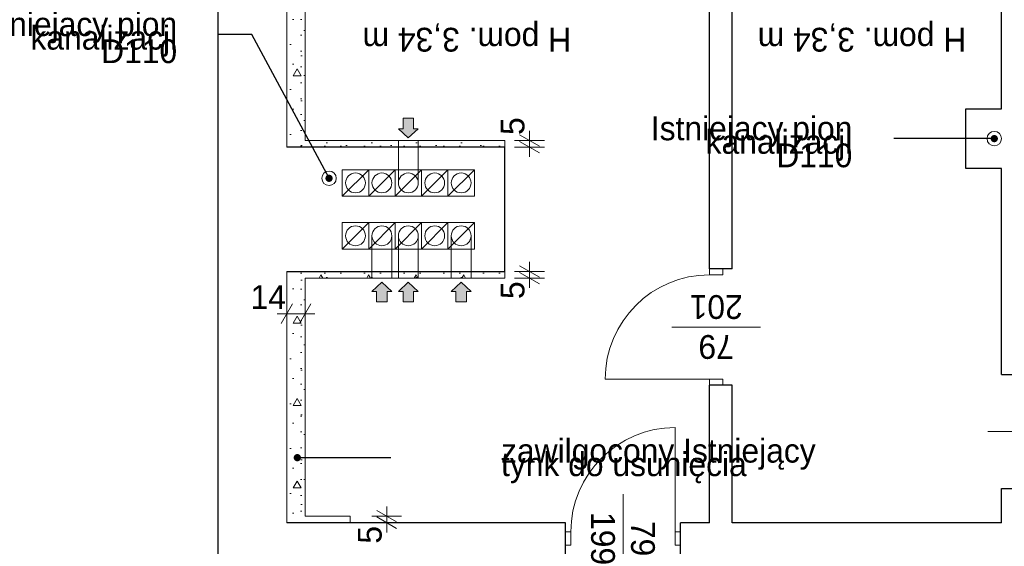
# Model space of a CAD drawing. Extents: x -145259 to -66341, y -2316 to 227384.
# Tile 72 of 143: x -128610 to -121158, y 134555 to 138538. Entities that reach past the tile are written whole.
import ezdxf

# ---------------------------------------------------------------- set-up
doc = ezdxf.new("R2010")
doc.units = 0
doc.header["$MEASUREMENT"] = 0
doc.layers.add('Arch ocieplenie', color=7, linetype='Continuous')
doc.layers.add('Arch wymiary', color=7, linetype='Continuous')
for name, color, linetype, lineweight in [('Arch ocieplenie_Nr_Pióra__21', 7, 'Continuous', 13), ('Arch wymiary_Nr_Pióra__21', 7, 'Continuous', 13), ('Arch wymiary_Nr_Pióra__5', 7, 'Continuous', 13), ('Inwent kominy_Nr_Pióra__21', 7, 'Continuous', 13), ('INWENT OPISY_Nr_Pióra__21', 7, 'Continuous', 13), ('INWENT. DRZWI_Nr_Pióra__21', 7, 'Continuous', 13), ('INWENT.ŚCIANY_Nr_Pióra__1', 7, 'Continuous', 25), ('INWENT.ŚCIANY_Nr_Pióra__20', 1, 'Continuous', 20)]:
    doc.layers.add(name, color=color, linetype=linetype, lineweight=lineweight)
doc.layers.add('Arch opisy_Nr_Pióra__3', color=7, linetype='Continuous', lineweight=20, true_color=0xff6600)
doc.layers.add('INWENT kanalizacja_Nr_Pióra__118', color=7, linetype='Continuous', lineweight=13, true_color=0x573938)
doc.styles.add('GENERATED_STYLE_1', font='txt')
doc.styles.add('GENERATED_STYLE_4', font='txt')
doc.styles.add('GENERATED_STYLE_6', font='txt')
doc.styles.add('GENERATED_STYLE_7', font='txt')
doc.dimstyles.new('GENERATED_STYLE__1', dxfattribs={"dimtxt": 179.999995, "dimasz": 114, "dimexe": 0.18, "dimexo": 0, "dimgap": 0.09, "dimtad": 1, "dimdec": 0, "dimlfac": 0.1, "dimzin": 0, "dimdsep": 46, "dimtxsty": 'GENERATED_STYLE_1', "dimblk": 'ARROWHEAD_2', "dimblk1": 'ARROWHEAD_2', "dimblk2": 'ARROWHEAD_2', "dimcen": 0.09, "dimclrd": 7, "dimclre": 7, "dimclrt": 7, "dimazin": 0, "dimtfac": 1, "dimtdec": 4, "dimtmove": 0, "dimatfit": 3, "dimfxl": 0, "dimtolj": 1, "dimtzin": 0, "dimarcsym": 0})
doc.dimstyles.new('GENERATED_STYLE__2', dxfattribs={"dimtxt": 179.999995, "dimasz": 114, "dimexe": 0.18, "dimexo": 0, "dimgap": 0.09, "dimtad": 1, "dimtih": 1, "dimtoh": 1, "dimdec": 0, "dimlfac": 0.1, "dimzin": 0, "dimdsep": 46, "dimtxsty": 'GENERATED_STYLE_1', "dimblk": 'ARROWHEAD_2', "dimblk1": 'ARROWHEAD_2', "dimblk2": 'ARROWHEAD_2', "dimcen": 0.09, "dimclrd": 7, "dimclre": 7, "dimclrt": 7, "dimazin": 0, "dimtfac": 1, "dimtdec": 4, "dimtmove": 0, "dimatfit": 3, "dimfxl": 0, "dimtolj": 1, "dimtzin": 0, "dimarcsym": 0})
doc.dimstyles.new('GENERATED_STYLE__4', dxfattribs={"dimtxt": 179.999995, "dimasz": 114, "dimexe": 0.18, "dimexo": 0, "dimgap": 0.09, "dimtad": 1, "dimdec": 0, "dimlfac": 0.1, "dimzin": 0, "dimdsep": 46, "dimtxsty": 'GENERATED_STYLE_1', "dimblk": 'ARROWHEAD_2', "dimblk1": 'ARROWHEAD_2', "dimblk2": 'ARROWHEAD_2', "dimcen": 0.09, "dimclrd": 7, "dimclre": 7, "dimclrt": 7, "dimazin": 0, "dimtfac": 1, "dimtdec": 4, "dimtmove": 2, "dimatfit": 3, "dimfxl": 0, "dimtolj": 1, "dimtzin": 0, "dimarcsym": 0})
doc.dimstyles.new('GENERATED_STYLE__9', dxfattribs={"dimtxt": 0.18, "dimasz": 109.44, "dimexe": 0.18, "dimexo": 0.0625, "dimgap": 0.09, "dimtad": 0, "dimtih": 1, "dimtoh": 1, "dimdec": 4, "dimzin": 0, "dimdsep": 46, "dimcen": 0.09, "dimadec": 0, "dimazin": 0, "dimtfac": 1, "dimtdec": 4, "dimtmove": 0, "dimatfit": 3, "dimldrblk": 'ARROWHEAD_11', "dimfxl": 0, "dimtolj": 1, "dimtzin": 0, "dimarcsym": 0})
pattern_1 = [(0, (0, 0), (0, 623.5383), [60, -300]), (0, (180, 311.8), (0, 623.5383), [60, -300]), (60, (0, 0), (-540, 311.7692), [60, -300]), (60, (360, 0), (-540, 311.7692), [60, -300]), (120, (60, 0), (540, 311.7692), [60, -300]), (120, (420, 0), (540, 311.7692), [60, -300]), (0, (0, 60), (0, 120.000005), [0, -120.000005, 0, -180.00001]), (45, (60, 60), (-84.85282, 84.85282), [0, -90, 0, -150.000006])]

# ---------------------------------------------------------------- blocks, each defined once
blk = doc.blocks.new('Ściana_566', base_point=(-126588.7, 137573.6))
at = {"layer": 'Arch ocieplenie_Nr_Pióra__21', "linetype": 'Continuous'}
h = blk.add_hatch(dxfattribs=at)
h.set_pattern_fill('Structural_Concrete', color=256, style=0, pattern_type=2)
h.set_pattern_definition(pattern_1)
h.paths.add_polyline_path([(-126588.7, 137573.6), (-124938.7, 137573.6), (-124938.7, 137623.6), (-126448.7, 137623.6)], flags=0)
for p, q in [((-126588.7, 137573.6), (-124938.7, 137573.6)), ((-124938.7, 137623.6), (-126448.7, 137623.6)), ((-124938.7, 137573.6), (-124938.7, 137623.6))]:
    blk.add_line(p, q, dxfattribs=at)
blk = doc.blocks.new('Ściana_567', base_point=(-126588.7, 136633.6))
at = {"layer": 'Arch ocieplenie_Nr_Pióra__21', "linetype": 'Continuous'}
h = blk.add_hatch(dxfattribs=at)
h.set_pattern_fill('Structural_Concrete', color=256, style=0, pattern_type=2)
h.set_pattern_definition(pattern_1)
h.paths.add_polyline_path([(-126448.7, 136583.6), (-124938.7, 136583.6), (-124938.7, 136633.6), (-126588.7, 136633.6)], flags=0)
for p, q in [((-124938.7, 136633.6), (-126588.7, 136633.6)), ((-124938.7, 136583.6), (-124938.7, 136633.6)), ((-126448.7, 136583.6), (-124938.7, 136583.6))]:
    blk.add_line(p, q, dxfattribs=at)
blk = doc.blocks.new('Ściana_569', base_point=(-126588.7, 134733.6))
at = {"layer": 'Arch ocieplenie_Nr_Pióra__21', "linetype": 'Continuous'}
h = blk.add_hatch(dxfattribs=at)
h.set_pattern_fill('Structural_Concrete', color=256, style=0, pattern_type=2)
h.set_pattern_definition(pattern_1)
h.paths.add_polyline_path([(-126588.7, 134733.6), (-126108.7, 134733.6), (-126108.7, 134783.6), (-126448.7, 134783.6)], flags=0)
for p, q in [((-126108.7, 134783.6), (-126448.7, 134783.6)), ((-126108.7, 134733.6), (-126108.7, 134783.6)), ((-126588.7, 134733.6), (-126108.7, 134733.6))]:
    blk.add_line(p, q, dxfattribs=at)
blk = doc.blocks.new('Ściana_570', base_point=(-126588.7, 141003.6))
at = {"layer": 'Arch ocieplenie_Nr_Pióra__21', "linetype": 'Continuous'}
h = blk.add_hatch(dxfattribs=at)
h.set_pattern_fill('Structural_Concrete', color=256, style=0, pattern_type=2)
h.set_pattern_definition(pattern_1)
h.paths.add_polyline_path([(-126588.7, 141003.6), (-126588.7, 137573.6), (-126448.7, 137623.6), (-126448.7, 140863.6)], flags=0)
for p, q in [((-126588.7, 141003.6), (-126588.7, 137573.6)), ((-126448.7, 137623.6), (-126448.7, 140863.6))]:
    blk.add_line(p, q, dxfattribs=at)
blk = doc.blocks.new('Ściana_571', base_point=(-126588.7, 136633.6))
at = {"layer": 'Arch ocieplenie_Nr_Pióra__21', "linetype": 'Continuous'}
h = blk.add_hatch(dxfattribs=at)
h.set_pattern_fill('Structural_Concrete', color=256, style=0, pattern_type=2)
h.set_pattern_definition(pattern_1)
h.paths.add_polyline_path([(-126588.7, 136633.6), (-126588.7, 134733.6), (-126448.7, 134783.6), (-126448.7, 136583.6)], flags=0)
for p, q in [((-126588.7, 136633.6), (-126588.7, 134733.6)), ((-126448.7, 134783.6), (-126448.7, 136583.6))]:
    blk.add_line(p, q, dxfattribs=at)
blk = doc.blocks.new('*D1547')
at = {"layer": 'Arch wymiary_Nr_Pióra__5', "linetype": 'Continuous'}
for p, q in [((-125907.1, 134826.9), (-125757.1, 134740.3)), ((-125832.1, 134783.6), (-125832.1, 134857)), ((-125719.6, 134783.6), (-125944.6, 134783.6)), ((-125757.1, 134690.3), (-125907.1, 134776.9)), ((-125832.1, 134733.6), (-125832.1, 134783.6)), ((-125719.6, 134733.6), (-125944.6, 134733.6)), ((-125832.1, 134660.3), (-125832.1, 134733.6))]:
    blk.add_line(p, q, dxfattribs=at)
at = {"layer": 'Arch wymiary_Nr_Pióra__21', "insert": (-125868.1, 134575.1), "char_height": 180, "attachment_point": 7, "rotation": 90, "style": 'GENERATED_STYLE_1'}
blk.add_mtext('{5}', dxfattribs=at)
blk = doc.blocks.new('ARROWHEAD_2')
at = {"color": 0, "linetype": 'Continuous', "lineweight": 0}
for p, q in [((-0.378, -0.655), (0.378, 0.655)), ((0, 0), (-1, 0))]:
    blk.add_line(p, q, dxfattribs=at)
blk = doc.blocks.new('*D1548')
at = {"layer": 'Arch wymiary_Nr_Pióra__5', "linetype": 'Continuous'}
for p, q in [((-124826.5, 136676.9), (-124676.5, 136590.3)), ((-124751.5, 136633.6), (-124751.5, 136707)), ((-124639, 136633.6), (-124864, 136633.6)), ((-124676.5, 136540.3), (-124826.5, 136626.9)), ((-124751.5, 136583.6), (-124751.5, 136633.6)), ((-124639, 136583.6), (-124864, 136583.6)), ((-124751.5, 136510.3), (-124751.5, 136583.6))]:
    blk.add_line(p, q, dxfattribs=at)
at = {"layer": 'Arch wymiary_Nr_Pióra__21', "insert": (-124787.5, 136425.1), "char_height": 180, "attachment_point": 7, "rotation": 90, "style": 'GENERATED_STYLE_1'}
blk.add_mtext('{5}', dxfattribs=at)
blk = doc.blocks.new('*D1549')
at = {"layer": 'Arch wymiary_Nr_Pióra__5', "linetype": 'Continuous'}
for p, q in [((-124826.5, 137666.9), (-124676.5, 137580.3)), ((-124751.5, 137623.6), (-124751.5, 137697)), ((-124639, 137623.6), (-124864, 137623.6)), ((-124639, 137573.6), (-124864, 137573.6)), ((-124676.5, 137530.3), (-124826.5, 137616.9)), ((-124751.5, 137573.6), (-124751.5, 137623.6)), ((-124751.5, 137500.3), (-124751.5, 137573.6))]:
    blk.add_line(p, q, dxfattribs=at)
at = {"layer": 'Arch wymiary_Nr_Pióra__21', "insert": (-124787.5, 137666.1), "char_height": 180, "attachment_point": 7, "rotation": 90, "style": 'GENERATED_STYLE_1'}
blk.add_mtext('{5}', dxfattribs=at)
blk = doc.blocks.new('*D1550')
at = {"layer": 'Arch wymiary_Nr_Pióra__5', "linetype": 'Continuous'}
for p, q in [((-126545.4, 136389.2), (-126632, 136239.2)), ((-126588.7, 136201.7), (-126588.7, 136426.7)), ((-126492, 136239.2), (-126405.4, 136389.2)), ((-126448.7, 136201.7), (-126448.7, 136426.7)), ((-126662.1, 136314.2), (-126588.7, 136314.2)), ((-126588.7, 136314.2), (-126448.7, 136314.2)), ((-126448.7, 136314.2), (-126375.4, 136314.2))]:
    blk.add_line(p, q, dxfattribs=at)
at = {"layer": 'Arch wymiary_Nr_Pióra__21', "insert": (-126862.5, 136350.2), "char_height": 180, "attachment_point": 7, "style": 'GENERATED_STYLE_1'}
blk.add_mtext('{14}', dxfattribs=at)
blk = doc.blocks.new('ARROWHEAD_11')
at = {"color": 0, "linetype": 'Continuous', "lineweight": 0}
blk.add_line((0, 0), (-1, 0), dxfattribs=at)
at = {"color": 0, "linetype": 'Continuous', "lineweight": 0, "const_width": 0.25, "flags": 128}
blk.add_lwpolyline([(-0.125, 0, 1), (0.125, 0, 1)], format="xyb", close=True, dxfattribs=at)

msp = doc.modelspace()

# ---------------------------------------------------------------- hatches: boundary and pattern name
at = {"layer": 'Inwent kominy_Nr_Pióra__21', "linetype": 'Continuous'}
for points in [[(-125593.7, 137713.6), (-125628.7, 137713.6), (-125628.7, 137793.6), (-125708.7, 137793.6), (-125708.7, 137713.6), (-125743.7, 137713.6), (-125668.7, 137643.6)], [(-125793.7, 136483.6), (-125828.7, 136483.6), (-125828.7, 136403.6), (-125908.7, 136403.6), (-125908.7, 136483.6), (-125943.7, 136483.6), (-125868.7, 136553.6)], [(-125593.7, 136483.6), (-125628.7, 136483.6), (-125628.7, 136403.6), (-125708.7, 136403.6), (-125708.7, 136483.6), (-125743.7, 136483.6), (-125668.7, 136553.6)], [(-125193.7, 136483.6), (-125228.7, 136483.6), (-125228.7, 136403.6), (-125308.7, 136403.6), (-125308.7, 136483.6), (-125343.7, 136483.6), (-125268.7, 136553.6)]]:
    msp.add_hatch(color=256, dxfattribs=at).paths.add_polyline_path(points, flags=0)

# ---------------------------------------------------------------- linework, layer by layer
at = {"layer": 'INWENT kanalizacja_Nr_Pióra__118', "linetype": 'Continuous'}
for centre in [(-121233.7, 137638.6), (-126268.7, 137338.6)]:
    msp.add_circle(centre, 55, dxfattribs=at)
at = {"layer": 'Inwent kominy_Nr_Pióra__21', "linetype": 'Continuous'}
for p, q in [((-125628.7, 137793.6), (-125708.7, 137793.6)), ((-125708.7, 137793.6), (-125708.7, 137713.6)), ((-125628.7, 137713.6), (-125628.7, 137793.6)), ((-125668.7, 137643.6), (-125743.7, 137713.6)), ((-125708.7, 137713.6), (-125743.7, 137713.6)), ((-125668.7, 137643.6), (-125593.7, 137713.6)), ((-125628.7, 137713.6), (-125593.7, 137713.6)), ((-125743.7, 137303.6), (-125743.7, 137623.6)), ((-125593.7, 137303.6), (-125593.7, 137623.6)), ((-126168.7, 137203.6), (-126168.7, 137403.6)), ((-126168.7, 137403.6), (-125968.7, 137403.6)), ((-126168.7, 137203.6), (-125968.7, 137403.6)), ((-125968.7, 137203.6), (-125968.7, 137403.6)), ((-125968.7, 137403.6), (-125768.7, 137403.6)), ((-125968.7, 137203.6), (-125768.7, 137403.6)), ((-125968.7, 137403.6), (-125968.7, 137203.6)), ((-125768.7, 137403.6), (-125768.7, 137203.6)), ((-125768.7, 137203.6), (-125768.7, 137403.6)), ((-125768.7, 137403.6), (-125568.7, 137403.6)), ((-125768.7, 137203.6), (-125568.7, 137403.6)), ((-125568.7, 137203.6), (-125568.7, 137403.6)), ((-125568.7, 137403.6), (-125368.7, 137403.6)), ((-125568.7, 137203.6), (-125368.7, 137403.6)), ((-125568.7, 137403.6), (-125568.7, 137203.6)), ((-125368.7, 137203.6), (-125368.7, 137403.6)), ((-125368.7, 137403.6), (-125168.7, 137403.6)), ((-125368.7, 137203.6), (-125168.7, 137403.6)), ((-125368.7, 137403.6), (-125368.7, 137203.6)), ((-125168.7, 137403.6), (-125168.7, 137203.6)), ((-125968.7, 137203.6), (-126168.7, 137203.6)), ((-125768.7, 137203.6), (-125968.7, 137203.6)), ((-125568.7, 137203.6), (-125768.7, 137203.6)), ((-125368.7, 137203.6), (-125568.7, 137203.6)), ((-125168.7, 137203.6), (-125368.7, 137203.6)), ((-126168.7, 136803.6), (-126168.7, 137003.6)), ((-126168.7, 137003.6), (-125968.7, 137003.6)), ((-126168.7, 136803.6), (-125968.7, 137003.6)), ((-125968.7, 136803.6), (-125768.7, 137003.6)), ((-125968.7, 136803.6), (-125968.7, 137003.6)), ((-125968.7, 137003.6), (-125768.7, 137003.6)), ((-125968.7, 137003.6), (-125968.7, 136803.6)), ((-125768.7, 136803.6), (-125768.7, 137003.6)), ((-125768.7, 137003.6), (-125568.7, 137003.6)), ((-125768.7, 136803.6), (-125568.7, 137003.6)), ((-125768.7, 137003.6), (-125768.7, 136803.6)), ((-125568.7, 136803.6), (-125568.7, 137003.6)), ((-125568.7, 137003.6), (-125368.7, 137003.6)), ((-125568.7, 136803.6), (-125368.7, 137003.6)), ((-125568.7, 137003.6), (-125568.7, 136803.6)), ((-125368.7, 137003.6), (-125368.7, 136803.6)), ((-125368.7, 136803.6), (-125368.7, 137003.6)), ((-125368.7, 137003.6), (-125168.7, 137003.6)), ((-125368.7, 136803.6), (-125168.7, 137003.6)), ((-125168.7, 137003.6), (-125168.7, 136803.6)), ((-125943.7, 136903.6), (-125943.7, 136583.6)), ((-125793.7, 136903.6), (-125793.7, 136583.6)), ((-125743.7, 136903.6), (-125743.7, 136583.6)), ((-125593.7, 136903.6), (-125593.7, 136583.6)), ((-125343.7, 136903.6), (-125343.7, 136583.6)), ((-125193.7, 136903.6), (-125193.7, 136583.6)), ((-125968.7, 136803.6), (-126168.7, 136803.6)), ((-125768.7, 136803.6), (-125968.7, 136803.6)), ((-125568.7, 136803.6), (-125768.7, 136803.6)), ((-125368.7, 136803.6), (-125568.7, 136803.6)), ((-125168.7, 136803.6), (-125368.7, 136803.6)), ((-125868.7, 136553.6), (-125943.7, 136483.6)), ((-125868.7, 136553.6), (-125793.7, 136483.6)), ((-125668.7, 136553.6), (-125743.7, 136483.6)), ((-125668.7, 136553.6), (-125593.7, 136483.6)), ((-125268.7, 136553.6), (-125343.7, 136483.6)), ((-125268.7, 136553.6), (-125193.7, 136483.6)), ((-125908.7, 136483.6), (-125943.7, 136483.6)), ((-125908.7, 136403.6), (-125908.7, 136483.6)), ((-125828.7, 136483.6), (-125793.7, 136483.6)), ((-125828.7, 136483.6), (-125828.7, 136403.6)), ((-125708.7, 136483.6), (-125743.7, 136483.6)), ((-125708.7, 136403.6), (-125708.7, 136483.6)), ((-125628.7, 136483.6), (-125593.7, 136483.6)), ((-125628.7, 136483.6), (-125628.7, 136403.6)), ((-125308.7, 136483.6), (-125343.7, 136483.6)), ((-125308.7, 136403.6), (-125308.7, 136483.6)), ((-125228.7, 136483.6), (-125228.7, 136403.6)), ((-125228.7, 136483.6), (-125193.7, 136483.6)), ((-125828.7, 136403.6), (-125908.7, 136403.6)), ((-125628.7, 136403.6), (-125708.7, 136403.6)), ((-125228.7, 136403.6), (-125308.7, 136403.6))]:
    msp.add_line(p, q, dxfattribs=at)
for centre in [(-126068.7, 137303.6), (-125868.7, 137303.6), (-125668.7, 137303.6), (-125468.7, 137303.6), (-125268.7, 137303.6), (-126068.7, 136903.6), (-125868.7, 136903.6), (-125668.7, 136903.6), (-125468.7, 136903.6), (-125268.7, 136903.6)]:
    msp.add_circle(centre, 75, dxfattribs=at)
at = {"layer": 'INWENT OPISY_Nr_Pióra__21', "linetype": 'Continuous'}
for p, q in [((-123673.7, 136213.6), (-123003.7, 136213.6)), ((-120613.7, 135423.6), (-121283.7, 135423.6)), ((-124043.7, 134948.6), (-124043.7, 134278.6))]:
    msp.add_line(p, q, dxfattribs=at)
at = {"layer": 'INWENT. DRZWI_Nr_Pióra__21', "linetype": 'Continuous'}
for p, q in [((-123388.7, 136608.6), (-123388.7, 136653.6)), ((-123388.7, 136608.6), (-123288.7, 136608.6)), ((-123288.7, 136608.6), (-123288.7, 136653.6)), ((-123388.7, 135818.6), (-124178.7, 135818.6)), ((-123388.7, 135818.6), (-123288.7, 135818.6)), ((-123388.7, 135818.6), (-123388.7, 135773.6)), ((-123288.7, 135818.6), (-123288.7, 135773.6)), ((-123648.7, 134663.6), (-123648.7, 135453.6)), ((-124438.7, 134663.6), (-124478.7, 134663.6)), ((-124438.7, 134663.6), (-124438.7, 134563.6)), ((-123648.7, 134663.6), (-123648.7, 134563.6)), ((-123648.7, 134663.6), (-123608.7, 134663.6)), ((-124438.7, 134563.6), (-124478.7, 134563.6)), ((-123648.7, 134563.6), (-123608.7, 134563.6))]:
    msp.add_line(p, q, dxfattribs=at)
for centre in [(-123388.7, 135818.6), (-123648.7, 134663.6)]:
    msp.add_arc(centre, 790, 90, 180, dxfattribs=at)
at = {"layer": 'INWENT.ŚCIANY_Nr_Pióra__1', "linetype": 'Continuous'}
for p, q in [((-127108.7, 127903.6), (-127108.7, 141143.6)), ((-123388.7, 136653.6), (-123388.7, 141003.6)), ((-123218.7, 136653.6), (-123218.7, 141003.6)), ((-121178.7, 137863.6), (-121178.7, 141003.6)), ((-121448.7, 137413.6), (-121448.7, 137863.6)), ((-121448.7, 137863.6), (-121178.7, 137863.6)), ((-124938.7, 137573.6), (-126588.7, 137573.6)), ((-124938.7, 136633.6), (-124938.7, 137573.6)), ((-121178.7, 137413.6), (-121448.7, 137413.6)), ((-121178.7, 135853.6), (-121178.7, 137413.6)), ((-126588.7, 136633.6), (-124938.7, 136633.6)), ((-123218.7, 136653.6), (-123388.7, 136653.6)), ((-121178.7, 135853.6), (-120898.7, 135853.6)), ((-123388.7, 134733.6), (-123388.7, 135773.6)), ((-123218.7, 135773.6), (-123388.7, 135773.6)), ((-123218.7, 134733.6), (-123218.7, 135773.6)), ((-121178.7, 134733.6), (-121178.7, 134993.6)), ((-121178.7, 134993.6), (-120898.7, 134993.6)), ((-124478.7, 134733.6), (-126588.7, 134733.6)), ((-124478.7, 134473.6), (-124478.7, 134733.6)), ((-123608.7, 134473.6), (-123608.7, 134733.6)), ((-123388.7, 134733.6), (-123608.7, 134733.6)), ((-121178.7, 134733.6), (-123218.7, 134733.6))]:
    msp.add_line(p, q, dxfattribs=at)
at = {"layer": 'INWENT.ŚCIANY_Nr_Pióra__20', "linetype": 'Continuous'}
for p, q in [((-126588.7, 137573.6), (-126588.7, 141003.6)), ((-126588.7, 134733.6), (-126588.7, 136633.6))]:
    msp.add_line(p, q, dxfattribs=at)

# ---------------------------------------------------------------- block references
at = {"layer": 'Arch ocieplenie'}
for name, p in [('Ściana_570', (-126588.7, 141003.6)), ('Ściana_566', (-126588.7, 137573.6)), ('Ściana_567', (-126588.7, 136633.6)), ('Ściana_571', (-126588.7, 136633.6)), ('Ściana_569', (-126588.7, 134733.6))]:
    msp.add_blockref(name, p, dxfattribs=at)

# ---------------------------------------------------------------- texts
at = {"layer": 'Arch opisy_Nr_Pióra__3', "linetype": 'Continuous', "insert": (-124967.1, 135199.9), "char_height": 180, "width": 2297.23, "attachment_point": 4, "line_spacing_factor": 0.340663, "style": 'GENERATED_STYLE_6'}
msp.add_mtext('{zawilgocony Istniejący \\Ptynk do usunięcia}', dxfattribs=at)
at = {"layer": 'INWENT OPISY_Nr_Pióra__21', "linetype": 'Continuous', "char_height": 180, "width": 1570.45, "attachment_point": 6, "line_spacing_factor": 0.340614, "style": 'GENERATED_STYLE_4'}
for insert in [(-127418.4, 138400.7), (-122308, 137612.9)]:
    msp.add_mtext('{Istniejacy pion\\Pkanalizacji D110 }', dxfattribs=dict(at, insert=insert))
at = {"layer": 'INWENT OPISY_Nr_Pióra__21', "linetype": 'Continuous', "char_height": 180, "attachment_point": 2, "rotation": 180, "style": 'GENERATED_STYLE_7'}
for insert in [(-125225.9, 138296.9), (-122235.3, 138296.9)]:
    msp.add_mtext('{H pom. 3,34 m}', dxfattribs=dict(at, insert=insert))
at = {"layer": 'INWENT OPISY_Nr_Pióra__21', "linetype": 'Continuous', "char_height": 180, "width": 1346.334, "attachment_point": 2, "line_spacing_factor": 1.007146, "style": 'GENERATED_STYLE_7'}
for s, insert, rotation in [('{79\\P201}', (-123338.7, 135972.8), 180), ('{79\\P199}', (-123802.9, 134613.6), 270)]:
    msp.add_mtext(s, dxfattribs=dict(at, insert=insert, rotation=rotation))

# ---------------------------------------------------------------- dimensions: what is measured, and where the dimension line sits
at = {"layer": 'Arch wymiary', "linetype": 'Continuous'}
for base, p1, p2, dimstyle, picture, middle in [((-124751.5, 137573.6), (-125763.7, 137573.6), (-125763.7, 137623.6), 'GENERATED_STYLE__4', '*D1549', (-124877.5, 137734.4)), ((-124751.5, 136583.6), (-125763.7, 136583.6), (-125763.7, 136633.6), 'GENERATED_STYLE__1', '*D1548', (-124877.5, 136493.3)), ((-125832.1, 134733.6), (-126348.7, 134733.6), (-126348.7, 134783.6), 'GENERATED_STYLE__1', '*D1547', (-125958.1, 134643.3))]:
    dim = msp.add_linear_dim(base=base, p1=p1, p2=p2, angle=90, dimstyle=dimstyle, dxfattribs=at)
    dim.commit()
    dim.dimension.update_dxf_attribs({"geometry": picture, "text_midpoint": middle})
dim = msp.add_linear_dim(base=(-126588.7, 136314.2), p1=(-126588.7, 135683.6), p2=(-126448.7, 135683.6), dimstyle='GENERATED_STYLE__2', dxfattribs=at)
dim.commit()
dim.dimension.update_dxf_attribs({"geometry": '*D1550', "text_midpoint": (-126725.9, 136440.2)})

# ---------------------------------------------------------------- leaders
at = {"layer": 'Arch opisy_Nr_Pióra__3', "linetype": 'Continuous', "annotation_type": 0, "has_hookline": 1, "hookline_direction": 1, "text_width": 1534.3}
msp.add_leader([(-126508.7, 135225.6), (-125802, 135225.6)], dimstyle='GENERATED_STYLE__9', dxfattribs=at)
at = {"layer": 'INWENT OPISY_Nr_Pióra__21', "linetype": 'Continuous', "annotation_type": 0, "has_hookline": 1, "hookline_direction": 1, "text_width": 1328.6}
for points in [[(-126268.7, 137338.6), (-126851.9, 138426.4), (-127104.5, 138426.4)], [(-121233.7, 137638.6), (-121994.1, 137638.6)]]:
    msp.add_leader(points, dimstyle='GENERATED_STYLE__9', dxfattribs=at)

doc.saveas('drawing.dxf')
